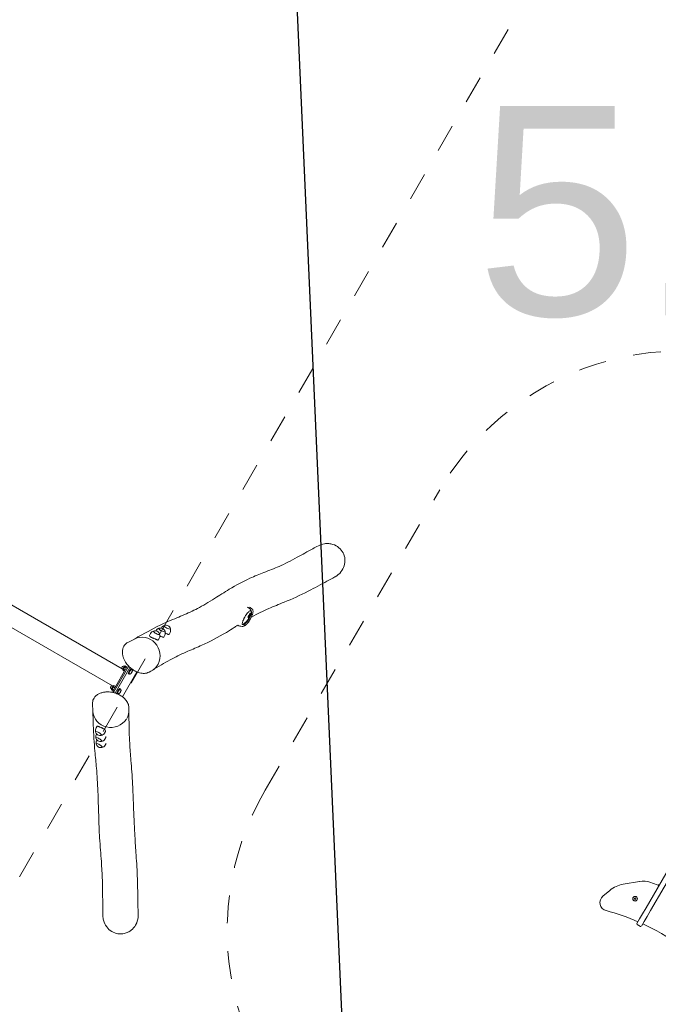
# Model space of a CAD drawing. Extents: x 5477758 to 5478338, y 5918296 to 5918502.
# Tile 74 of 138: x 5477948.34 to 5477950.62, y 5918455.66 to 5918459.18. Entities that reach past the tile are written whole.
import ezdxf
from ezdxf.enums import TextEntityAlignment as Align

# ---------------------------------------------------------------- set-up
doc = ezdxf.new("R2010")
doc.units = 0
doc.linetypes.add('DASHED', pattern=[19.05, 12.7, -6.35])
doc.layers.get('0').update_dxf_attribs({"linetype": 'CONTINUOUS', "lineweight": 13})
for name, color, linetype, lineweight in [('0_PROJEKTOWANE ZABAWKI', 7, 'CONTINUOUS', 0), ('0_WSPÓŁRZĘDNE_ODNOŚNIKI', 6, 'CONTINUOUS', 15), ('wysokosci', 7, 'CONTINUOUS', 18)]:
    doc.layers.add(name, color=color, linetype=linetype, lineweight=lineweight)
doc.styles.add('GEO-INFO', font='arial.ttf')
doc.styles.add('pktkecm$0$STANDARD', font='romans')
doc.dimstyles.new('pktkecm$0$ODNOŚNIKI', dxfattribs={"dimtxt": 17.5, "dimasz": 6, "dimexe": 7, "dimexo": 7, "dimgap": 7, "dimtad": 1, "dimtoh": 1, "dimdec": 0, "dimzin": 0, "dimdsep": 46, "dimtxsty": 'pktkecm$0$STANDARD', "dimblk": 'pktkecm$0$_Dot', "dimcen": 8, "dimdle": 7, "dimclrt": 2, "dimadec": 0, "dimazin": 0, "dimtfac": 1, "dimtdec": 0, "dimtofl": 0, "dimtmove": 0, "dimatfit": 3, "dimldrblk": 'pktkecm$0$_DotBlank', "dimfxl": 0, "dimtolj": 1, "dimtzin": 0, "dimarcsym": 0})

# ---------------------------------------------------------------- blocks, each defined once
blk = doc.blocks.new('zw$8E5F')
at = {"lineweight": 0}
for p, q in [((171.24, 148.41), (171.06, 148.2)), ((171.44, 148.43), (171.44, 148.39)), ((171.45, 148.43), (171.45, 148.39)), ((171.48, 148.39), (171.48, 148.38)), ((171.48, 148.39), (171.48, 148.38)), ((171.59, 148.47), (171.6, 148.38)), ((171.61, 148.47), (171.62, 148.39)), ((171.78, 148.47), (171.79, 148.4)), ((171.79, 148.47), (171.8, 148.41)), ((171.81, 148.43), (171.81, 148.41)), ((171.81, 148.43), (171.81, 148.41)), ((172.02, 148.48), (172.23, 148.31)), ((173.44, 146.98), (173.43, 146.98)), ((173.64, 147), (173.64, 146.99)), ((173.65, 147.01), (173.65, 147)), ((173.79, 147.04), (173.79, 147.01)), ((173.81, 147.04), (173.82, 147.01)), ((173.98, 147.04), (173.98, 147.03)), ((173.99, 147.04), (174, 147.03)), ((191.79, 126.68), (191, 126.65)), ((206.4, 127.62), (207.04, 127.21)), ((222.12, 127.62), (221.48, 127.21)), ((236.78, 126.68), (237.52, 126.65)), ((191.2, 123.15), (191.16, 123.15)), ((193.63, 125.51), (192.81, 125.47)), ((195.44, 124.34), (194.62, 124.3)), ((209.12, 123.42), (219.4, 123.42)), ((233.16, 124.33), (233.89, 124.3)), ((234.97, 125.51), (235.71, 125.47)), ((237.32, 123.15), (237.36, 123.15)), ((193.01, 121.98), (192.97, 121.98)), ((195.6, 120.84), (194.78, 120.8)), ((208.78, 119.53), (208.71, 119.58)), ((208.88, 120.14), (208.88, 119.87)), ((219.64, 119.87), (208.88, 119.87)), ((219.56, 120.46), (208.96, 120.46)), ((209.2, 121.07), (209.2, 121.27)), ((209.33, 121.41), (209.33, 121.27)), ((209.87, 121.79), (209.95, 121.85)), ((210.12, 121.75), (209.87, 121.79)), ((209.95, 121.85), (210.28, 121.87)), ((209.95, 121.78), (209.95, 121.85)), ((210.46, 121.77), (210.12, 121.75)), ((210.28, 121.87), (210.54, 121.82)), ((210.28, 121.76), (210.28, 121.87)), ((210.54, 121.82), (210.46, 121.77)), ((211.08, 121.41), (211.08, 121.27)), ((211.2, 121.07), (211.2, 121.27)), ((217.31, 121.07), (217.31, 121.27)), ((217.44, 121.41), (217.44, 121.27)), ((217.98, 121.79), (218.06, 121.85)), ((218.23, 121.75), (217.98, 121.79)), ((218.06, 121.85), (218.39, 121.87)), ((218.06, 121.78), (218.06, 121.85)), ((218.56, 121.77), (218.23, 121.75)), ((218.39, 121.87), (218.64, 121.82)), ((218.39, 121.76), (218.39, 121.87)), ((218.64, 121.82), (218.56, 121.77)), ((219.19, 121.41), (219.19, 121.27)), ((219.31, 121.07), (219.31, 121.27)), ((219.64, 119.87), (219.64, 120.14)), ((219.8, 119.58), (219.73, 119.53)), ((233, 120.84), (233.73, 120.8)), ((235.5, 121.98), (235.54, 121.98)), ((199.38, 116.8), (201.61, 115.36)), ((209.28, 119.46), (209.28, 118.97)), ((219.15, 119.46), (209.36, 119.46)), ((209.4, 118.88), (209.4, 118.66)), ((209.44, 118.86), (209.43, 118.86)), ((209.62, 118.56), (209.62, 118.48)), ((209.73, 119.46), (209.73, 118.83)), ((210.66, 119.46), (210.66, 118.83)), ((210.76, -156.56), (210.76, 118.31)), ((210.78, 118.56), (210.78, 118.48)), ((210.97, 118.86), (210.99, 118.87)), ((211, 118.88), (211, 118.66)), ((211.13, 119.46), (211.13, 118.97)), ((217.4, 119.46), (217.4, 118.95)), ((217.51, 118.88), (217.51, 118.66)), ((217.55, 118.86), (217.51, 118.88)), ((217.73, 118.56), (217.73, 118.48)), ((217.76, -156.56), (217.76, 118.31)), ((217.95, 119.46), (217.95, 118.82)), ((218.87, 119.46), (218.87, 118.84)), ((218.89, 118.56), (218.89, 118.48)), ((219.07, 118.86), (219.08, 118.86)), ((219.11, 118.88), (219.11, 118.66)), ((219.23, 119.46), (219.23, 118.99)), ((229.13, 116.8), (226.9, 115.36))]:
    blk.add_line(p, q, dxfattribs=at)
at = {"linetype": 'DASHED', "ltscale": 0.01}
blk.add_lwpolyline([(584.26, -161.87), (-155.74, -161.87), (-155.74, -74.37), (-155.74, 36.13), (-155.74, 123.63), (584.26, 123.63), (584.26, 36.13), (584.26, -74.37)], close=True, dxfattribs=at)
at = {"lineweight": 0}
for centre, radius, start, end in [((169.56, 147.16), 0.1, 154.5369, 172.4501), ((191.08, 124.9), 1.75, 92.664, 138.8084), ((237.44, 124.9), 1.75, 41.1916, 87.336), ((190.95, 124.89), 1.66, 135.3605, 229.9675), ((191.08, 124.9), 1.75, 226.5196, 272.664), ((192.76, 123.72), 1.66, 135.3605, 229.9675), ((192.89, 123.72), 1.75, 92.664, 138.8084), ((194.57, 122.54), 1.66, 135.3605, 229.9675), ((194.7, 122.55), 1.75, 92.664, 138.8084), ((233.81, 122.55), 1.75, 41.1916, 87.336), ((233.95, 122.54), 1.66, 310.0325, 44.6395), ((235.63, 123.72), 1.75, 41.1916, 87.336), ((235.76, 123.72), 1.66, 310.0325, 44.6395), ((237.44, 124.9), 1.75, 267.336, 313.4804), ((237.57, 124.89), 1.66, 310.0325, 44.6395), ((192.89, 123.72), 1.75, 226.5196, 272.664), ((194.7, 122.55), 1.75, 226.5196, 272.664), ((233.81, 122.55), 1.75, 267.336, 313.4804), ((235.63, 123.72), 1.75, 267.336, 313.4804), ((210.2, 118.48), 0.58, 180, 0), ((218.31, 118.48), 0.58, 180, 0)]:
    blk.add_arc(centre, radius, start, end, dxfattribs=at)
for centre, major_axis, ratio, start_param, end_param in [((172.76, 147.38), (-3.15, 0.1), 0.325394, 5.268626, 5.943219), ((171.66, 148.09), (0.921, 0.086), 0.197054, 3.089673, 6.335105), ((171.65, 148.24), (0.597, 0.056), 0.197054, 2.93922, 6.485558), ((171.45, 148.41), (-0.0896, -0.0084), 0.197054, 4.821568, 7.963161), ((171.52, 148.45), (-0.0896, -0.0084), 0.197054, 3.774371, 6.915963), ((171.44, 148.43), (0.0149, 0.0014), 0.197054, 4.93503, 6.802501), ((171.46, 148.39), (0.0149, 0.0014), 0.197054, 5.982228, 7.849699), ((171.56, 148.39), (-0.0896, -0.0084), 0.197054, 5.868766, 9.010358), ((171.6, 148.47), (0.0149, 0.0014), 0.197054, 3.887833, 5.755304), ((171.7, 148.47), (0.0896, 0.0084), 0.197054, 5.868766, 9.010358), ((171.65, 148.39), (-0.0149, -0.0014), 0.197054, 3.887833, 5.755304), ((171.74, 148.41), (0.0896, 0.0084), 0.197054, 3.774371, 6.915963), ((171.79, 148.47), (-0.0149, -0.0014), 0.197054, 5.982228, 7.849699), ((171.81, 148.45), (0.0896, 0.0084), 0.197054, 4.821568, 7.963161), ((171.82, 148.43), (-0.0149, -0.0014), 0.197054, 4.93503, 6.802501), ((172.76, 147.38), (-3.15, 0.1), 0.325394, 3.570611, 4.925607), ((178.83, 147.42), (-9.66, -2.79), 0.546287, 5.817409, 5.832009), ((173.83, 147.01), (-0.398, -0.037), 0.197054, 3.352564, 6.127695), ((173.65, 146.99), (0.0896, 0.0084), 0.197054, 1.679976, 2.448885), ((173.72, 147.02), (-0.0896, -0.0084), 0.197054, 3.774371, 6.915963), ((173.64, 147), (0.0149, 0.0014), 0.197054, 4.93503, 6.802501), ((173.8, 147.04), (0.0149, 0.0014), 0.197054, 3.887833, 5.755304), ((173.9, 147.04), (0.0896, 0.0084), 0.197054, 5.868766, 9.010358), ((173.99, 147.05), (-0.0149, -0.0014), 0.197054, 5.982228, 7.849699), ((174.01, 147.03), (0.0896, 0.0084), 0.197054, 0.386495, 1.679976), ((202.89, 122.21), (-3.51, -5.41), 0.951251, 3.739641, 6.283185), ((202.89, 122.21), (3.51, 5.41), 0.951251, 0, 0.598048), ((225.62, 122.21), (-3.51, 5.41), 0.951251, 5.725319, 6.283185), ((225.62, 122.21), (3.51, -5.41), 0.951251, 0, 2.543545), ((189.9, 124.84), (0.06, -1.25), 0.254887, 6.052209, 9.655755), ((189.9, 124.84), (-0.06, 1.25), 0.254887, 2.910616, 6.514162), ((191.71, 123.67), (0.06, -1.25), 0.254887, 6.052209, 9.655755), ((191.71, 123.67), (-0.06, 1.25), 0.254887, 2.910616, 6.514162), ((193.52, 122.49), (0.06, -1.25), 0.254887, 6.052209, 9.655755), ((193.52, 122.49), (-0.06, 1.25), 0.254887, 2.910616, 6.514162), ((235, 122.49), (0.06, 1.25), 0.254887, 6.052209, 9.655755), ((235, 122.49), (-0.06, -1.25), 0.254887, 2.910616, 6.514162), ((236.81, 123.67), (0.06, 1.25), 0.254887, 6.052209, 9.655755), ((236.81, 123.67), (-0.06, -1.25), 0.254887, 2.910616, 6.514162), ((238.62, 124.84), (0.06, 1.25), 0.254887, 6.052209, 9.655755), ((238.62, 124.84), (-0.06, -1.25), 0.254887, 2.910616, 6.514162), ((210.2, 121.27), (1, 0), 0.173648, 2.636232, 6.788546), ((210.2, 121.07), (1, 0), 0.173648, 3.141593, 6.283185), ((210.2, 121.27), (0.875, 0), 0.173648, 3.141593, 6.283185), ((218.31, 121.27), (1, 0), 0.173648, 2.636232, 6.788546), ((218.31, 121.07), (1, 0), 0.173648, 3.141593, 6.283185), ((218.31, 121.27), (0.875, 0), 0.173648, 3.141593, 6.283185), ((209.36, 119.56), (-0.6, 0), 0.173648, 0.261799, 1.570796), ((210.2, 118.66), (0.8, 0), 0.173648, 3.141593, 6.283185), ((210.2, 118.9), (-0.8, 0), 0.173648, 0.310366, 0.51299), ((210.2, 118.9), (0.8, 0), 0.173648, 3.654583, 4.701781), ((210.2, 118.9), (0.8, 0), 0.173648, 4.701781, 5.748978), ((210.2, 118.9), (0.8, 0), 0.173648, 5.748978, 5.972819), ((218.31, 118.66), (0.8, 0), 0.173648, 3.141593, 6.283185), ((218.31, 118.9), (-0.8, 0), 0.173648, 0.310366, 0.643674), ((218.31, 118.9), (0.8, 0), 0.173648, 3.785266, 4.832464), ((218.31, 118.9), (0.8, 0), 0.173648, 4.832464, 5.879661), ((218.31, 118.9), (0.8, 0), 0.173648, 5.879661, 5.972819), ((219.15, 119.56), (0.6, 0), 0.173648, 4.712389, 6.021386)]:
    blk.add_ellipse(centre, major_axis=major_axis, ratio=ratio, start_param=start_param, end_param=end_param, dxfattribs=at)
blk.add_ellipse((171.63, 148.43), major_axis=(0.398, 0.037), ratio=0.197054, dxfattribs=at)
for points, knots in [([(144.48, 167.67), (144.42, 167.71), (144.37, 167.75), (143.54, 168.24), (142.69, 168.55), (140.97, 168.81), (140.12, 168.78), (138.51, 168.41), (137.77, 168.08), (136.48, 167.17), (135.93, 166.61), (135.08, 165.29), (134.79, 164.54), (134.5, 162.94), (134.52, 162.1), (134.7, 161.29), (134.81, 160.8), (134.98, 160.33), (135.41, 159.43), (135.68, 159), (136.48, 157.99), (137.07, 157.46), (137.74, 157.03)], [-15.047976, -15.047976, -15.047976, -15.047976, -14.844503, -14.844503, -12.170215, -12.170215, -9.630811, -9.630811, -7.223359, -7.223359, -4.878818, -4.878818, -2.499485, -2.499485, 0, 0, 0, 1.492882, 1.492882, 3.001095, 3.001095, 5.369872, 5.369872, 5.369872, 5.369872]), ([(144.48, 167.67), (145.34, 167.13), (146.24, 166.57), (149.24, 164.72), (151.42, 163.39), (156.29, 160.27), (158.93, 158.35), (162.9, 155.27), (164.45, 154.03), (167.8, 151.53), (169.58, 150.32), (171.67, 149.09), (171.71, 149.06), (171.75, 149.04)], [0, 0, 0, 0, 10.000329, 10.000329, 33.028265, 33.028265, 62.28337, 62.28337, 82.991003, 82.991003, 107.243481, 107.243481, 107.700926, 107.700926, 107.700926, 107.700926]), ([(222.4, 127.8), (223.36, 128.35), (224.31, 128.89), (227.86, 130.97), (230.3, 132.46), (234.21, 135.04), (235.84, 136.17), (239.74, 138.87), (242.12, 140.48), (246.73, 143.45), (248.88, 144.81), (253.99, 148.03), (256.94, 149.88), (261.49, 152.84), (263.31, 154.06), (267.38, 156.79), (269.64, 158.3), (274.52, 161.39), (277.08, 162.92), (281.12, 165.33), (282.64, 166.24), (284.1, 167.13)], [0, 0, 0, 0, 10.000128, 10.000128, 38.108893, 38.108893, 59.914482, 59.914482, 88.033255, 88.033255, 110.353571, 110.353571, 141.306557, 141.306557, 164.913078, 164.913078, 193.9888, 193.9888, 221.026897, 221.026897, 237.689632, 237.689632, 237.689632, 237.689632]), ([(287.7, 168.15), (287.64, 168.15), (287.57, 168.15), (286.61, 168.13), (285.72, 167.92), (284.62, 167.43), (284.35, 167.29), (284.1, 167.13)], [-35.56162, -35.56162, -35.56162, -35.56162, -35.377338, -35.377338, -32.672882, -32.672882, -31.767898, -31.767898, -31.767898, -31.767898]), ([(290.66, 156.38), (291.13, 156.66), (291.56, 157), (292.57, 158), (293.06, 158.72), (293.73, 160.28), (293.91, 161.08), (293.95, 162.69), (293.82, 163.48), (293.27, 164.95), (292.85, 165.62), (292.31, 166.19), (292, 166.52), (291.65, 166.82), (290.89, 167.33), (290.48, 167.55), (289.3, 168.01), (288.5, 168.15), (287.7, 168.15)], [-11.421713, -11.421713, -11.421713, -11.421713, -9.77778, -9.77778, -7.176096, -7.176096, -4.713265, -4.713265, -2.349849, -2.349849, 0, 0, 0, 1.374618, 1.374618, 2.760104, 2.760104, 5.170156, 5.170156, 5.170156, 5.170156]), ([(199.53, 116.7), (198.59, 117.24), (197.66, 117.78), (193.88, 120.01), (191.01, 121.82), (186.71, 124.97), (185.08, 126.25), (181.88, 128.66), (180.32, 129.8), (176.84, 132.02), (174.76, 133.15), (170.76, 135.26), (168.91, 136.22), (164.63, 138.58), (162.16, 140.11), (158.46, 142.78), (157.05, 143.89), (154.12, 146.22), (152.63, 147.43), (149.26, 149.93), (147.29, 151.21), (143.31, 153.64), (141.45, 154.74), (138.98, 156.26), (138.35, 156.64), (137.74, 157.03)], [0.511204, 0.511204, 0.511204, 0.511204, 10.000105, 10.000105, 39.54304, 39.54304, 60.725898, 60.725898, 82.085308, 82.085308, 105.691119, 105.691119, 124.41606, 124.41606, 148.981525, 148.981525, 166.435044, 166.435044, 186.717633, 186.717633, 211.477562, 211.477562, 231.188511, 231.188511, 237.772902, 237.772902, 237.772902, 237.772902]), ([(290.66, 156.38), (289.73, 155.81), (288.79, 155.25), (285.03, 153.04), (282.22, 151.43), (277.77, 148.67), (275.95, 147.45), (271.9, 144.7), (269.65, 143.14), (264.98, 140.06), (262.63, 138.59), (257.86, 135.64), (255.45, 134.16), (250.59, 131.09), (248.3, 129.58), (244.46, 126.9), (242.83, 125.73), (238.74, 122.88), (236.1, 121.14), (231.95, 118.53), (230.52, 117.65), (229.07, 116.76)], [0, 0, 0, 0, 10.000037, 10.000037, 40.002854, 40.002854, 64.025295, 64.025295, 93.490945, 93.490945, 118.359805, 118.359805, 143.136792, 143.136792, 171.431238, 171.431238, 193.062884, 193.062884, 222.456587, 222.456587, 237.363065, 237.363065, 237.363065, 237.363065]), ([(169.11, 147.84), (169.14, 148.03), (169.25, 148.21), (169.51, 148.43), (169.62, 148.5), (169.88, 148.64), (170.03, 148.7), (170.33, 148.8), (170.47, 148.84), (170.72, 148.9), (170.82, 148.92), (171.13, 148.97), (171.33, 149), (171.73, 149.04), (171.92, 149.06), (172.31, 149.07), (172.51, 149.07), (172.95, 149.07), (173.18, 149.06), (173.69, 149.01), (173.97, 148.98), (174.59, 148.87), (174.91, 148.79), (175.4, 148.62), (175.59, 148.54), (175.76, 148.44)], [0, 0, 0, 0, 1.521877, 1.521877, 2.368949, 2.368949, 3.185511, 3.185511, 3.718935, 3.718935, 4.090035, 4.090035, 4.713591, 4.713591, 5.282379, 5.282379, 5.919308, 5.919308, 6.750849, 6.750849, 7.948477, 7.948477, 9.785147, 9.785147, 11.281742, 11.281742, 11.281742, 11.281742]), ([(169.8, 147.73), (169.79, 147.85), (169.87, 148.02), (170.16, 148.24), (170.49, 148.38), (170.89, 148.5), (171.33, 148.58), (171.82, 148.63), (172.36, 148.65), (172.94, 148.64), (173.72, 148.56), (174.61, 148.38), (175.12, 148.17), (175.3, 148.06)], [2.019877, 2.019877, 2.019877, 2.019877, 2.356194, 2.552544, 2.748894, 2.945243, 3.141593, 3.337942, 3.534292, 3.730641, 3.926991, 4.31969, 4.687229, 4.687229, 4.687229, 4.687229]), ([(171.14, 148.3), (171.14, 148.3), (171.14, 148.3), (171.06, 148.28), (170.99, 148.26), (170.9, 148.21), (170.86, 148.2), (170.81, 148.15), (170.8, 148.13), (170.76, 148.09), (170.75, 148.05), (170.74, 148.01)], [6.7244448, 6.7244448, 6.7244448, 6.7244448, 6.7433833, 6.7433833, 7.113843, 7.113843, 7.3357379, 7.3357379, 7.4466854, 7.4466854, 7.5576329, 7.5576329, 7.5576329, 7.5576329]), ([(172.58, 148.19), (172.57, 148.21), (172.56, 148.24), (172.52, 148.28), (172.5, 148.29), (172.45, 148.33), (172.42, 148.34), (172.32, 148.38), (172.23, 148.39), (172.13, 148.39)], [4.51988, 4.51988, 4.51988, 4.51988, 4.5983539, 4.5983539, 4.6994079, 4.6994079, 4.8711224, 4.8711224, 5.3530681, 5.3530681, 5.3530681, 5.3530681]), ([(175.3, 148.06), (175.31, 148.05), (175.32, 148.05), (175.34, 148.05), (175.34, 148.05), (175.35, 148.05)], [0, 0, 0, 0, 0.06608806, 0.06608806, 0.08625048, 0.08625048, 0.08625048, 0.08625048]), ([(175.94, 148.33), (175.91, 148.34), (175.88, 148.36), (175.82, 148.38), (175.79, 148.38), (175.72, 148.38), (175.69, 148.37), (175.64, 148.36), (175.61, 148.35), (175.55, 148.32), (175.53, 148.31), (175.47, 148.27), (175.45, 148.24), (175.4, 148.18), (175.38, 148.15), (175.35, 148.09), (175.35, 148.06), (175.34, 148.04)], [0.1889616, 0.1889616, 0.1889616, 0.1889616, 0.2766081, 0.2766081, 0.3574694, 0.3574694, 0.4276607, 0.4276607, 0.4960868, 0.4960868, 0.5741561, 0.5741561, 0.6733741, 0.6733741, 0.8035649, 0.8035649, 0.8921713, 0.8921713, 0.8921713, 0.8921713]), ([(175.34, 148.04), (175.34, 148.04), (175.34, 148.04), (175.34, 148.03), (175.35, 148.03), (175.35, 148.03)], [0.14973174, 0.14973174, 0.14973174, 0.14973174, 0.15520178, 0.15520178, 0.19521917, 0.19521917, 0.19521917, 0.19521917]), ([(175.35, 148.03), (175.52, 147.91), (175.64, 147.77), (175.66, 147.63), (175.66, 147.61)], [1.5959566, 1.5959566, 1.5959566, 1.5959566, 1.9634954, 2.0186762, 2.0186762, 2.0186762, 2.0186762]), ([(175.76, 148.44), (175.77, 148.43), (175.79, 148.42), (175.82, 148.4), (175.83, 148.39), (175.85, 148.37), (175.85, 148.37), (175.86, 148.37)], [0.6415108, 0.6415108, 0.6415108, 0.6415108, 0.6862339, 0.6862339, 0.7309571, 0.7309571, 0.7439976, 0.7439976, 0.7439976, 0.7439976]), ([(169.38, 145.93), (169.38, 145.94), (169.38, 145.94), (169.38, 146.09), (169.39, 146.23), (169.4, 146.5), (169.41, 146.63), (169.43, 146.9), (169.45, 147.04), (169.46, 147.18)], [-1.357496, -1.357496, -1.357496, -1.357496, -1.331036, -1.331036, -0.922088, -0.922088, -0.51314, -0.51314, -0.104191, -0.104191, -0.104191, -0.104191]), ([(170.06, 147.5), (170.03, 147.52), (170, 147.53), (169.94, 147.54), (169.91, 147.54), (169.85, 147.53), (169.82, 147.53), (169.76, 147.51), (169.73, 147.5), (169.68, 147.47), (169.65, 147.45), (169.59, 147.4), (169.57, 147.38), (169.53, 147.33), (169.52, 147.31), (169.51, 147.29)], [0.3061582, 0.3061582, 0.3061582, 0.3061582, 0.3854013, 0.3854013, 0.4584658, 0.4584658, 0.5263067, 0.5263067, 0.5984799, 0.5984799, 0.6861268, 0.6861268, 0.7979205, 0.7979205, 0.8651264, 0.8651264, 0.8651264, 0.8651264]), ([(169.94, 147.58), (169.96, 147.56), (169.98, 147.55), (170, 147.53), (170, 147.53), (170, 147.53)], [0.59411962, 0.59411962, 0.59411962, 0.59411962, 0.65239026, 0.65239026, 0.65453313, 0.65453313, 0.65453313, 0.65453313]), ([(170.06, 147.5), (170.28, 147.38), (170.63, 147.25), (171.35, 147.09), (171.62, 147.05), (172.15, 146.99), (172.41, 146.98), (172.86, 146.97), (173.05, 146.97), (173.37, 146.98), (173.5, 146.98), (173.83, 147.01), (174.04, 147.03), (174.38, 147.08), (174.53, 147.11), (174.79, 147.17), (174.91, 147.2), (175.13, 147.27), (175.23, 147.31), (175.43, 147.4), (175.5, 147.45), (175.63, 147.54), (175.65, 147.58), (175.66, 147.61), (175.67, 147.61), (175.67, 147.61)], [0, 0, 0, 0, 2.751161, 2.751161, 4.074364, 4.074364, 5.052513, 5.052513, 5.664708, 5.664708, 6.061553, 6.061553, 6.668037, 6.668037, 7.15737, 7.15737, 7.646835, 7.646835, 8.235955, 8.235955, 9.015167, 9.015167, 10.0866, 10.0866, 10.584359, 10.584359, 10.584359, 10.584359]), ([(176.72, 146.29), (176.83, 146.23), (176.94, 146.18), (177.36, 145.95), (177.68, 145.78), (178.98, 145.08), (179.96, 144.56), (183.84, 142.41), (186.76, 140.57), (190.79, 137.65), (192.23, 136.55), (195.34, 134.24), (196.99, 133.06), (200.62, 130.79), (202.85, 129.55), (205.36, 128.2), (205.65, 128.04), (205.95, 127.89)], [125.933501, 125.933501, 125.933501, 125.933501, 127.049832, 127.049832, 130.399927, 130.399927, 140.450287, 140.450287, 170.144528, 170.144528, 188.647624, 188.647624, 210.982388, 210.982388, 234.667943, 234.667943, 237.794619, 237.794619, 237.794619, 237.794619]), ([(192.09, 125.28), (192.08, 125.36), (192.06, 125.43), (192.04, 125.61), (192.03, 125.71), (192, 125.91), (191.99, 126.01), (191.97, 126.18), (191.96, 126.26), (191.94, 126.4), (191.92, 126.46), (191.9, 126.56), (191.89, 126.6), (191.87, 126.65), (191.85, 126.67), (191.84, 126.68)], [2.422232, 2.422232, 2.422232, 2.422232, 2.655324, 2.655324, 2.987185, 2.987185, 3.319047, 3.319047, 3.650909, 3.650909, 3.98277, 3.98277, 4.31474, 4.31474, 4.623968, 4.623968, 4.623968, 4.623968]), ([(207.04, 127.21), (207.28, 127.06), (207.5, 126.87), (207.9, 126.46), (208.08, 126.24), (208.54, 125.52), (208.77, 124.99), (209.06, 123.91), (209.14, 123.38), (209.19, 122.33), (209.17, 121.82), (209.04, 120.78), (208.92, 120.26), (208.59, 119.19), (208.37, 118.64), (207.77, 117.51), (207.37, 116.95), (206.66, 116.18), (206.37, 115.93), (205.75, 115.47), (205.42, 115.27), (204.73, 114.98), (204.38, 114.88), (203.7, 114.78), (203.38, 114.78), (202.54, 114.89), (202.05, 115.07), (201.61, 115.36)], [2.168844, 2.168844, 2.168844, 2.168844, 2.331796, 2.331796, 2.49317, 2.49317, 2.805053, 2.805053, 3.077432, 3.077432, 3.327059, 3.327059, 3.581276, 3.581276, 3.865727, 3.865727, 4.205519, 4.205519, 4.409025, 4.409025, 4.621495, 4.621495, 4.826479, 4.826479, 5.01266, 5.01266, 5.310437, 5.310437, 5.310437, 5.310437]), ([(226.9, 115.36), (226.67, 115.2), (226.41, 115.08), (225.87, 114.89), (225.59, 114.83), (225.01, 114.78), (224.7, 114.79), (224.08, 114.89), (223.76, 114.99), (223.12, 115.27), (222.79, 115.45), (222.17, 115.91), (221.87, 116.17), (221.32, 116.76), (221.07, 117.08), (220.64, 117.73), (220.45, 118.05), (220.14, 118.7), (220, 119.01), (219.68, 119.91), (219.53, 120.52), (219.36, 121.65), (219.33, 122.18), (219.36, 123.2), (219.42, 123.69), (219.64, 124.66), (219.81, 125.14), (220.29, 126.06), (220.61, 126.5), (221.16, 126.98), (221.31, 127.1), (221.48, 127.21)], [0.972748, 0.972748, 0.972748, 0.972748, 1.135319, 1.135319, 1.300243, 1.300243, 1.473067, 1.473067, 1.66084, 1.66084, 1.865761, 1.865761, 2.078279, 2.078279, 2.281739, 2.281739, 2.466215, 2.466215, 2.630908, 2.630908, 2.927597, 2.927597, 3.183997, 3.183997, 3.432981, 3.432981, 3.7, 3.7, 4.001686, 4.001686, 4.114341, 4.114341, 4.114341, 4.114341]), ([(193.9, 124.1), (193.89, 124.18), (193.88, 124.26), (193.85, 124.44), (193.84, 124.54), (193.81, 124.74), (193.8, 124.83), (193.78, 125.01), (193.77, 125.09), (193.75, 125.23), (193.74, 125.29), (193.72, 125.38), (193.7, 125.42), (193.68, 125.48), (193.66, 125.5), (193.64, 125.51), (193.63, 125.51), (193.63, 125.51)], [2.422232, 2.422232, 2.422232, 2.422232, 2.655324, 2.655324, 2.987185, 2.987185, 3.319047, 3.319047, 3.650909, 3.650909, 3.98277, 3.98277, 4.31474, 4.31474, 4.646709, 4.646709, 4.758108, 4.758108, 4.758108, 4.758108]), ([(195.77, 120.94), (195.79, 120.98), (195.81, 121.02), (195.85, 121.14), (195.86, 121.21), (195.87, 121.36), (195.87, 121.45), (195.86, 121.63), (195.86, 121.73), (195.84, 121.93), (195.83, 122.03), (195.8, 122.25), (195.79, 122.37), (195.76, 122.6), (195.74, 122.71), (195.71, 122.94), (195.69, 123.05), (195.66, 123.26), (195.65, 123.37), (195.63, 123.57), (195.61, 123.66), (195.59, 123.83), (195.58, 123.91), (195.56, 124.05), (195.55, 124.11), (195.53, 124.21), (195.52, 124.25), (195.49, 124.31), (195.47, 124.33), (195.45, 124.34), (195.44, 124.34), (195.44, 124.34)], [0, 0, 0, 0, 0.331969, 0.331969, 0.663939, 0.663939, 0.995908, 0.995908, 1.327877, 1.327877, 1.659739, 1.659739, 1.991601, 1.991601, 2.323462, 2.323462, 2.655324, 2.655324, 2.987185, 2.987185, 3.319047, 3.319047, 3.650909, 3.650909, 3.98277, 3.98277, 4.31474, 4.31474, 4.646709, 4.646709, 4.758108, 4.758108, 4.758108, 4.758108]), ([(232.75, 123.95), (232.72, 123.88), (232.7, 123.8), (232.67, 123.63), (232.66, 123.53), (232.65, 123.32), (232.65, 123.22), (232.65, 122.99), (232.66, 122.88), (232.68, 122.66), (232.69, 122.55), (232.71, 122.32), (232.73, 122.2), (232.76, 121.98), (232.78, 121.87), (232.81, 121.66), (232.82, 121.57), (232.85, 121.4), (232.87, 121.31), (232.89, 121.17), (232.9, 121.1), (232.93, 120.99), (232.94, 120.94), (232.96, 120.88), (232.97, 120.86), (232.98, 120.84), (232.99, 120.84), (233, 120.84)], [0, 0, 0, 0, 0.331969, 0.331969, 0.663939, 0.663939, 0.995908, 0.995908, 1.327877, 1.327877, 1.659739, 1.659739, 1.991601, 1.991601, 2.323462, 2.323462, 2.655324, 2.655324, 2.987185, 2.987185, 3.319047, 3.319047, 3.650909, 3.650909, 3.98277, 3.98277, 4.15269, 4.15269, 4.15269, 4.15269]), ([(233.16, 124.33), (233.14, 124.33), (233.11, 124.33), (233.05, 124.32), (233, 124.3), (232.91, 124.23), (232.87, 124.19), (232.8, 124.08), (232.77, 124.02), (232.75, 123.95)], [9.463337, 9.463337, 9.463337, 9.463337, 9.625387, 9.625387, 9.957357, 9.957357, 10.289326, 10.289326, 10.621295, 10.621295, 10.621295, 10.621295]), ([(234.97, 125.51), (234.95, 125.51), (234.93, 125.51), (234.86, 125.49), (234.81, 125.47), (234.73, 125.41), (234.69, 125.37), (234.62, 125.26), (234.59, 125.2), (234.56, 125.14)], [9.463337, 9.463337, 9.463337, 9.463337, 9.625387, 9.625387, 9.957357, 9.957357, 10.289326, 10.289326, 10.604366, 10.604366, 10.604366, 10.604366]), ([(195.6, 120.84), (195.63, 120.84), (195.65, 120.85), (195.71, 120.88), (195.74, 120.9), (195.77, 120.94)], [10.0687555, 10.0687555, 10.0687555, 10.0687555, 10.2893259, 10.2893259, 10.6212952, 10.6212952, 10.6212952, 10.6212952]), ([(209.33, 121.41), (209.33, 121.45), (209.34, 121.5), (209.36, 121.58), (209.38, 121.62), (209.43, 121.68), (209.46, 121.71), (209.51, 121.76), (209.54, 121.78), (209.61, 121.81), (209.64, 121.82), (209.76, 121.86), (209.83, 121.87), (209.99, 121.89), (210.06, 121.89), (210.2, 121.9), (210.27, 121.89), (210.4, 121.89), (210.47, 121.88), (210.6, 121.87), (210.66, 121.86), (210.77, 121.82), (210.82, 121.81), (210.9, 121.75), (210.92, 121.74), (210.97, 121.69), (211.01, 121.65), (211.06, 121.54), (211.07, 121.49), (211.08, 121.43), (211.08, 121.42), (211.08, 121.41)], [2.9065, 2.9065, 2.9065, 2.9065, 2.963079, 2.963079, 3.025254, 3.025254, 3.105162, 3.105162, 3.218679, 3.218679, 3.403101, 3.403101, 3.94203, 3.94203, 4.354685, 4.354685, 4.722529, 4.722529, 5.095945, 5.095945, 5.533645, 5.533645, 5.790869, 5.790869, 5.863048, 5.863048, 5.970287, 5.970287, 6.03731, 6.03731, 6.048092, 6.048092, 6.048092, 6.048092]), ([(217.44, 121.41), (217.44, 121.45), (217.45, 121.5), (217.47, 121.58), (217.49, 121.62), (217.54, 121.68), (217.56, 121.71), (217.62, 121.76), (217.65, 121.78), (217.71, 121.81), (217.75, 121.82), (217.86, 121.86), (217.94, 121.87), (218.1, 121.89), (218.17, 121.89), (218.31, 121.9), (218.38, 121.89), (218.51, 121.89), (218.57, 121.88), (218.71, 121.87), (218.77, 121.86), (218.88, 121.82), (218.93, 121.81), (219.01, 121.75), (219.03, 121.74), (219.08, 121.69), (219.12, 121.65), (219.17, 121.54), (219.18, 121.49), (219.19, 121.43), (219.19, 121.42), (219.19, 121.41)], [2.9065, 2.9065, 2.9065, 2.9065, 2.963079, 2.963079, 3.025254, 3.025254, 3.105162, 3.105162, 3.218679, 3.218679, 3.403101, 3.403101, 3.94203, 3.94203, 4.354685, 4.354685, 4.722529, 4.722529, 5.095945, 5.095945, 5.533645, 5.533645, 5.790869, 5.790869, 5.863048, 5.863048, 5.970287, 5.970287, 6.03731, 6.03731, 6.048092, 6.048092, 6.048092, 6.048092])]:
    blk.add_open_spline(points, degree=3, knots=knots, dxfattribs=at)
for points in [[(169.01, 146.68), (169.02, 147.07), (169.05, 147.46), (169.11, 147.84)], [(169.8, 147.73), (169.81, 147.71), (169.82, 147.67), (169.94, 147.58)], [(175.94, 148.33), (176.11, 148.2), (176.25, 148.05), (176.32, 147.85)], [(176.32, 147.85), (176.5, 147.34), (176.64, 146.82), (176.72, 146.29)], [(236.78, 126.68), (236.76, 126.68), (236.75, 126.68), (236.73, 126.68)], [(208.8, 119.87), (208.83, 119.87), (208.85, 119.87), (208.88, 119.87)], [(219.64, 119.87), (219.66, 119.87), (219.69, 119.87), (219.71, 119.87)]]:
    blk.add_open_spline(points, degree=3, dxfattribs=at)
for points in [[(209.28, 118.97), (209.4, 118.86), (209.51, 118.83)], [(209.51, 118.83), (209.61, 118.8), (209.73, 118.83)], [(209.73, 118.83), (209.98, 118.76), (210.2, 118.76)], [(210.2, 118.76), (210.41, 118.76), (210.66, 118.83)], [(210.66, 118.83), (210.78, 118.79), (210.89, 118.83)], [(210.89, 118.83), (211, 118.86), (211.13, 118.97)], [(217.4, 118.95), (217.54, 118.84), (217.67, 118.81)], [(217.67, 118.81), (217.8, 118.78), (217.95, 118.82)], [(217.95, 118.82), (218.2, 118.76), (218.41, 118.76)], [(218.41, 118.76), (218.62, 118.76), (218.87, 118.84)], [(218.87, 118.84), (218.96, 118.81), (219.05, 118.84)], [(219.05, 118.84), (219.13, 118.88), (219.23, 118.99)]]:
    blk.add_rational_spline(points, [1, 1.0379548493, 1], degree=2, dxfattribs=at)
blk = doc.blocks.new('zw$1409')
at = {"lineweight": 0}
for p, q in [((107.39, -53.28), (126.74, -53.28)), ((126.74, -55.18), (107.39, -55.18)), ((117.49, -55.53), (117.29, -55.33)), ((117.57, -55.53), (117.49, -55.53)), ((126.74, -53.28), (129.22, -53.28)), ((129.22, -55.18), (126.74, -55.18)), ((131.34, -53.28), (129.22, -53.28)), ((129.22, -55.18), (131.34, -55.18)), ((131.34, -53.28), (133.24, -53.28)), ((133.24, -55.18), (131.34, -55.18)), ((133.54, -53.58), (133.54, -54.88)), ((125.64, -60.03), (125.89, -59.89)), ((125.89, -59.89), (126.14, -60.03)), ((119.76, -62.01), (123.56, -66.53)), ((125.64, -60.32), (125.64, -60.03)), ((125.89, -60.47), (125.64, -60.32)), ((126.14, -60.32), (125.89, -60.47)), ((126.14, -60.03), (126.14, -60.32)), ((127.85, -69.52), (130.88, -70.6))]:
    blk.add_line(p, q, dxfattribs=at)
at = {"linetype": 'DASHED', "lineweight": 0, "ltscale": 0.01}
blk.add_lwpolyline([(34.57, 102.57), (158.85, 102.57, -0.414214), (258.85, 2.57), (258.85, -94.13, -0.414214), (158.85, -194.13), (34.57, -194.13, -0.414214), (-65.43, -94.13), (-65.43, 2.57, -0.414214)], format="xyb", close=True, dxfattribs=at)
at = {"lineweight": 0}
for radius in [0.85, 0.8]:
    blk.add_circle((125.89, -60.18), radius, dxfattribs=at)
for centre, radius, start, end in [((211.92, -45.78), 80, 174.6206, 185.3794), ((117.87, -55.48), 0.3, 90, 187.9997), ((186.89, -45.78), 70, 187.9997, 190.3023), ((211.92, -45.78), 80, 186.7478, 195.3705), ((133.24, -53.58), 0.3, 360, 90), ((133.24, -54.88), 0.3, 270, 360), ((125.89, -56.87), 8, 190.3023, 220), ((131.22, -60.1), 10, 220, 250.3174), ((131.89, -67.78), 3, 250.3174, 15.3705)]:
    blk.add_arc(centre, radius, start, end, dxfattribs=at)
blk = doc.blocks.new('pktkecm$0$_Dot')
at = {"color": 0, "linetype": 'ByBlock', "lineweight": -2}
blk.add_line((-0.5, 0), (-1, 0), dxfattribs=at)
at = {"color": 0, "linetype": 'ByBlock', "const_width": 0.5}
blk.add_lwpolyline([(-0.25, 0, 1), (0.25, 0, 1)], format="xyb", close=True, dxfattribs=at)
blk = doc.blocks.new('pktkecm$0$_DotBlank')
at = {"color": 0, "linetype": 'ByBlock', "lineweight": -2}
blk.add_line((-0.5, 0), (-1, 0), dxfattribs=at)
blk.add_circle((0, 0), 0.5, dxfattribs=at)

msp = doc.modelspace()

# ---------------------------------------------------------------- block references
at = {"lineweight": -2, "xscale": 0.01, "yscale": 0.01, "zscale": 0.01, "rotation": 239.8257003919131}
msp.add_blockref('zw$1409', (5477951.6928, 5918456.8213), dxfattribs=at)
at = {"layer": '0_PROJEKTOWANE ZABAWKI', "xscale": 0.01001751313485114, "yscale": 0.01001751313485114, "zscale": 0.01001751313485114, "rotation": 240.0424280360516}
msp.add_blockref('zw$8E5F', (5477948.7328, 5918459.2794), dxfattribs=at)

# ---------------------------------------------------------------- texts
at = {"layer": 'wysokosci', "color": 7, "style": 'GEO-INFO'}
msp.add_text('5.5', height=0.75, dxfattribs=at).set_placement((5477949.9699, 5918458.8725), align=Align.TOP_LEFT)

# ---------------------------------------------------------------- leaders
at = {"layer": '0_WSPÓŁRZĘDNE_ODNOŚNIKI', "lineweight": -3}
for points in [[(5477950.1907, 5918470.7892), (5477950.8321, 5918456.2518)], [(5477948.94, 5918468.0809), (5477949.5814, 5918453.5436)], [(5477960.9248, 5918456.3893), (5477948.8287, 5918447.1925)]]:
    msp.add_leader(points, dimstyle='pktkecm$0$ODNOŚNIKI', override={"dimasz": 2.8}, dxfattribs=at)

doc.saveas('drawing.dxf')
